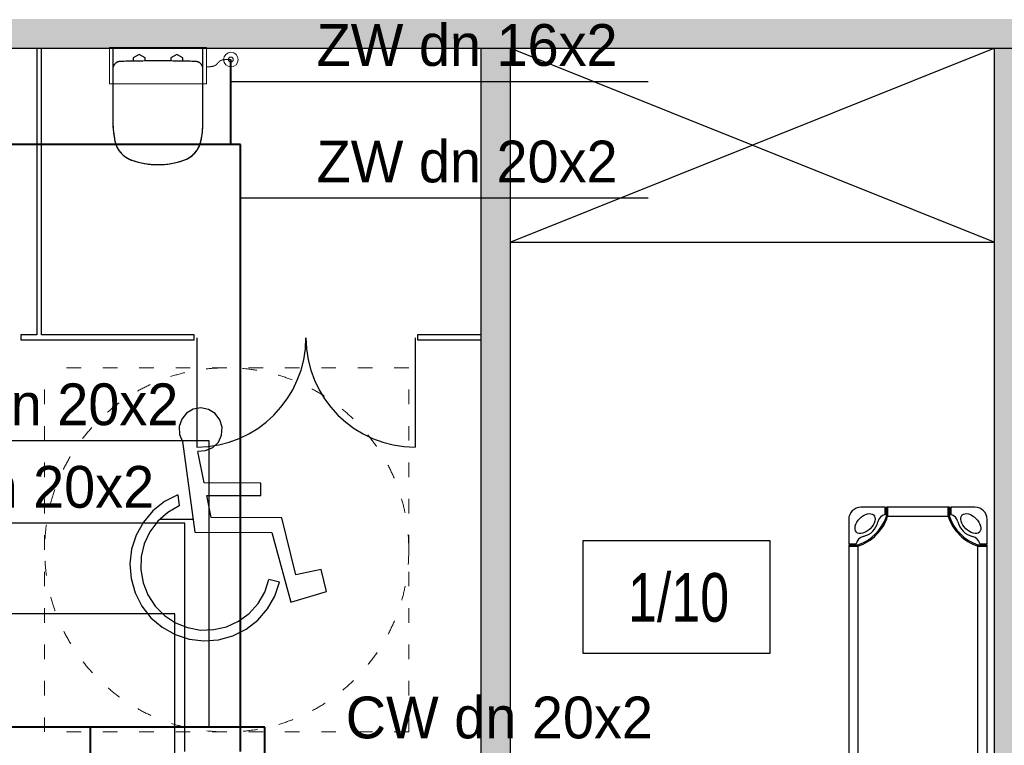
# Model space of a CAD drawing. Header units: millimetres. Extents: x 3698380 to 4312681, y 679670 to 844285.
# Tile 18 of 100: x 3864181 to 3868236, y 788135 to 791124. Entities that reach past the tile are written whole.
import ezdxf
from ezdxf.lldxf.tags import DXFTag

# ---------------------------------------------------------------- set-up
doc = ezdxf.new("R2010")
doc.units = ezdxf.units.MM
doc.header["$LTSCALE"] = 10
for name, pattern in [('ACAD_ISO03W100', [30, 12, -18]), ('CENTER', [2, 1.25, -0.25, 0.25, -0.25]), ('H2OCW', [0]), ('H2OHW', [371.354, 250.4, -60.35, 0.254, -60.35])]:
    doc.linetypes.add(name, pattern=pattern)
for name, color, linetype, lineweight in [('0 20 cienka', 8, 'Continuous', 20), ('A-DOOR', 7, 'Continuous', 9), ('P-SANR-FIXT', 7, 'Continuous', 9), ('SAN_Odbiorniki H2O na rzucie', 7, 'Continuous', 13), ('SAN_Przewody ciepłej wody H2O na rzucie', 1, 'Continuous', 40), ('SAN_Przewody zimnej wody H2O na rzucie', 5, 'Continuous', 40), ('SAN_Przybory H2O na rzucie', 7, 'Continuous', 13)]:
    doc.layers.add(name, color=color, linetype=linetype, lineweight=lineweight)
for name, color, linetype in [('15_LINIA_CIENKA', 1, 'Continuous'), ('A_bloki', 252, 'Continuous'), ('A_kreskowanie', 8, 'Continuous'), ('A_opis_pom', 3, 'Continuous'), ('A_podciąg', 8, '300118_49_XR_0034$0$300118_49_XR_0033$0$( Dashed )'), ('A_sc_proj', 2, 'Continuous'), ('A_wymiary', 1, 'Continuous'), ('MUREK', 6, 'Continuous'), ('SAN_Etykiety przewodów H2O na rzucie', 7, 'Continuous'), ('SAN_Piony H2O na rzucie', 8, 'Continuous'), ('W', 8, 'CENTER')]:
    doc.layers.add(name, color=color, linetype=linetype)
doc.styles.add('Etykiety przewodów H2O na rzucie', font='txt')
doc.styles.add('Strzałki', font='ic-isocp.shx', dxfattribs={"width": 0.8})
tags = doc.linetypes.add('300118_49_XR_0034$0$300118_49_XR_0033$0$( Dashed )', pattern=[0.75, 0.5, -0.25]).pattern_tags.tags
tags[6:7] = [DXFTag(74, 4), DXFTag(75, 0), DXFTag(340, '0'), DXFTag(46, 1.0), DXFTag(50, 0.0), DXFTag(44, 0.0), DXFTag(45, 0.0)]
tags[4:5] = [DXFTag(74, 4), DXFTag(75, 0), DXFTag(340, '0'), DXFTag(46, 1.0), DXFTag(50, 0.0), DXFTag(44, 0.0), DXFTag(45, 0.0)]

# ---------------------------------------------------------------- blocks, each defined once
blk = doc.blocks.new('Łóżeczko przedszkolne Śpioszek - niebieskie _Nowa Szkoła_ - Łóżeczko przedszkolne Śpioszek - niebieskie _Nowa Szkoła_-1786863-1 PIĘTRO')
at = {"layer": 'A_bloki'}
for p, q in [((15, 57), (5, 57)), ((15, 54), (15, 57)), ((16.03, 57), (15.5, 57)), ((15.5, 56.99), (15.5, 57)), ((15.5, 57), (15.5, 56.99)), ((16.03, 56.99), (15.5, 56.99)), ((16.03, 56.99), (15.5, 56.99)), ((116.97, 57), (16.03, 57)), ((16.03, 56.99), (16.03, 57)), ((16.03, 57), (16.03, 56.99)), ((116.97, 56.99), (16.03, 56.99)), ((117.5, 57), (116.97, 57)), ((116.97, 56.99), (116.97, 57)), ((116.97, 57), (116.97, 56.99)), ((117.5, 56.99), (116.97, 56.99)), ((117.5, 56.99), (116.97, 56.99)), ((117.5, 56.99), (117.5, 57)), ((117.5, 57), (117.5, 56.99)), ((128, 57), (118, 57)), ((118, 57), (118, 54)), ((15.5, 56.5), (15, 56.5)), ((15, 54.5), (15.5, 54.5)), ((16.03, 53.19), (15.5, 53.19)), ((16.03, 56.76), (16.03, 56.63)), ((16.03, 56.48), (16.03, 56.63)), ((16.03, 56.63), (16.03, 56.48)), ((16.03, 56.3), (16.03, 56.48)), ((16.03, 56.48), (16.03, 56.3)), ((16.03, 56.09), (16.03, 56.29)), ((16.03, 56.29), (16.03, 56.09)), ((16.03, 55.89), (16.03, 56.09)), ((16.03, 56.09), (16.03, 55.89)), ((16.03, 55.69), (16.03, 55.89)), ((16.03, 55.89), (16.03, 55.69)), ((16.03, 55.49), (16.03, 55.69)), ((16.03, 55.69), (16.03, 55.49)), ((16.03, 55.29), (16.03, 55.49)), ((16.03, 55.49), (16.03, 55.29)), ((16.03, 55.09), (16.03, 55.29)), ((16.03, 55.29), (16.03, 55.09)), ((16.03, 54.88), (16.03, 55.09)), ((16.03, 55.09), (16.03, 54.88)), ((16.03, 54.66), (16.03, 54.88)), ((16.03, 54.88), (16.03, 54.66)), ((16.03, 54.46), (16.03, 54.66)), ((16.03, 54.66), (16.03, 54.46)), ((16.03, 54.28), (16.03, 54.46)), ((16.03, 54.46), (16.03, 54.28)), ((16.03, 54.11), (16.03, 54.28)), ((16.03, 54.28), (16.03, 54.11)), ((16.03, 53.96), (16.03, 54.11)), ((16.03, 54.11), (16.03, 53.96)), ((16.03, 53.81), (16.03, 53.96)), ((16.03, 53.96), (16.03, 53.81)), ((16.03, 53.67), (16.03, 53.81)), ((16.03, 53.81), (16.03, 53.67)), ((16.03, 53.55), (16.03, 53.67)), ((16.03, 53.67), (16.03, 53.55)), ((16.03, 53.54), (16.03, 53.42)), ((116.97, 53.19), (16.03, 53.19)), ((116.97, 56.63), (116.97, 56.76)), ((116.97, 56.48), (116.97, 56.63)), ((116.97, 56.63), (116.97, 56.48)), ((116.97, 56.3), (116.97, 56.48)), ((116.97, 56.48), (116.97, 56.3)), ((116.97, 56.09), (116.97, 56.29)), ((116.97, 56.29), (116.97, 56.09)), ((116.97, 55.89), (116.97, 56.09)), ((116.97, 56.09), (116.97, 55.89)), ((116.97, 55.69), (116.97, 55.89)), ((116.97, 55.89), (116.97, 55.69)), ((116.97, 55.49), (116.97, 55.69)), ((116.97, 55.69), (116.97, 55.49)), ((116.97, 55.29), (116.97, 55.49)), ((116.97, 55.49), (116.97, 55.29)), ((116.97, 55.09), (116.97, 55.29)), ((116.97, 55.29), (116.97, 55.09)), ((116.97, 54.88), (116.97, 55.09)), ((116.97, 55.09), (116.97, 54.88)), ((116.97, 54.66), (116.97, 54.88)), ((116.97, 54.88), (116.97, 54.66)), ((116.97, 54.46), (116.97, 54.66)), ((116.97, 54.66), (116.97, 54.46)), ((116.97, 54.28), (116.97, 54.46)), ((116.97, 54.46), (116.97, 54.28)), ((116.97, 54.11), (116.97, 54.28)), ((116.97, 54.28), (116.97, 54.11)), ((116.97, 53.96), (116.97, 54.11)), ((116.97, 53.81), (116.97, 53.96)), ((116.97, 53.67), (116.97, 53.81)), ((116.97, 53.81), (116.97, 53.67)), ((116.97, 53.55), (116.97, 53.67)), ((116.97, 53.67), (116.97, 53.55)), ((116.97, 53.42), (116.97, 53.54)), ((117.5, 53.19), (116.97, 53.19)), ((118, 56.5), (117.5, 56.5)), ((117.5, 54.5), (118, 54.5)), ((0, 52), (0, 42)), ((133, 42), (133, 52)), ((0, 42), (3, 42)), ((0, 41.5), (0, 40.97)), ((0.01, 41.5), (0, 41.5)), ((0, 41.5), (0.01, 41.5)), ((0.01, 40.97), (0, 40.97)), ((0, 40.97), (0, 16.03)), ((0, 40.97), (0.01, 40.97)), ((0.01, 41.5), (0.01, 40.97)), ((0.01, 41.5), (0.01, 40.97)), ((0.01, 40.97), (0.01, 16.03)), ((0.5, 42), (0.5, 41.5)), ((2.5, 41.5), (2.5, 42)), ((3.8, 41.5), (3.8, 40.97)), ((3.81, 40.97), (3.81, 16.03)), ((129.19, 16.03), (129.19, 40.97)), ((129.2, 40.97), (129.2, 41.5)), ((130, 42), (133, 42)), ((130.5, 42), (130.5, 41.5)), ((132.5, 41.5), (132.5, 42)), ((132.99, 41.5), (133, 41.5)), ((133, 41.5), (132.99, 41.5)), ((132.99, 40.97), (132.99, 41.5)), ((132.99, 40.97), (132.99, 41.5)), ((133, 40.97), (132.99, 40.97)), ((132.99, 40.97), (133, 40.97)), ((132.99, 16.03), (132.99, 40.97)), ((133, 40.97), (133, 41.5)), ((133, 16.03), (133, 40.97)), ((0, 16.03), (0, 15.5)), ((0, 16.03), (0.01, 16.03)), ((0.01, 16.03), (0, 16.03)), ((0.01, 15.5), (0, 15.5)), ((0, 15.5), (0.01, 15.5)), ((3, 15), (0, 15)), ((0, 15), (0, 5)), ((0.01, 16.03), (0.01, 15.5)), ((0.01, 16.03), (0.01, 15.5)), ((0.5, 15.5), (0.5, 15)), ((2.5, 15), (2.5, 15.5)), ((3.8, 16.03), (3.8, 15.5)), ((129.2, 15.5), (129.2, 16.03)), ((133, 15), (130, 15)), ((130.5, 15.5), (130.5, 15)), ((132.5, 15), (132.5, 15.5)), ((132.99, 16.03), (133, 16.03)), ((132.99, 15.5), (132.99, 16.03)), ((132.99, 15.5), (132.99, 16.03)), ((133, 16.03), (132.99, 16.03)), ((132.99, 15.5), (133, 15.5)), ((133, 15.5), (132.99, 15.5)), ((133, 15.5), (133, 16.03)), ((133, 5), (133, 15)), ((5, 0), (15, 0)), ((15, 0), (15, 3)), ((15.5, 2.5), (15, 2.5)), ((15, 0.5), (15.5, 0.5)), ((15.5, 3.81), (16.03, 3.81)), ((15.5, 0.01), (15.5, 0)), ((15.5, 0), (15.5, 0.01)), ((15.5, 0.01), (16.03, 0.01)), ((15.5, 0.01), (16.03, 0.01)), ((16.03, 3.81), (116.97, 3.81)), ((16.03, 3.58), (16.03, 3.46)), ((16.03, 3.45), (16.03, 3.33)), ((16.03, 3.33), (16.03, 3.45)), ((16.03, 3.33), (16.03, 3.19)), ((16.03, 3.19), (16.03, 3.33)), ((16.03, 3.19), (16.03, 3.04)), ((16.03, 3.04), (16.03, 3.19)), ((16.03, 3.04), (16.03, 2.89)), ((16.03, 2.89), (16.03, 3.04)), ((16.03, 2.89), (16.03, 2.72)), ((16.03, 2.72), (16.03, 2.89)), ((16.03, 2.72), (16.03, 2.54)), ((16.03, 2.54), (16.03, 2.72)), ((16.03, 2.54), (16.03, 2.34)), ((16.03, 2.34), (16.03, 2.54)), ((16.03, 2.34), (16.03, 2.12)), ((16.03, 2.12), (16.03, 2.34)), ((16.03, 2.12), (16.03, 1.91)), ((16.03, 1.91), (16.03, 2.12)), ((16.03, 1.91), (16.03, 1.71)), ((16.03, 1.71), (16.03, 1.91)), ((16.03, 1.71), (16.03, 1.51)), ((16.03, 1.51), (16.03, 1.71)), ((16.03, 1.51), (16.03, 1.31)), ((16.03, 1.31), (16.03, 1.51)), ((16.03, 1.31), (16.03, 1.11)), ((16.03, 1.11), (16.03, 1.31)), ((16.03, 1.11), (16.03, 0.91)), ((16.03, 0.91), (16.03, 1.11)), ((16.03, 0.91), (16.03, 0.71)), ((16.03, 0.71), (16.03, 0.91)), ((16.03, 0.7), (16.03, 0.52)), ((16.03, 0.52), (16.03, 0.7)), ((16.03, 0.52), (16.03, 0.37)), ((16.03, 0.37), (16.03, 0.52)), ((16.03, 0.37), (16.03, 0.24)), ((16.03, 0.01), (16.03, 0)), ((16.03, 0), (16.03, 0.01)), ((16.03, 0.01), (116.97, 0.01)), ((116.97, 3.81), (117.5, 3.81)), ((116.97, 3.46), (116.97, 3.58)), ((116.97, 3.33), (116.97, 3.45)), ((116.97, 3.45), (116.97, 3.33)), ((116.97, 3.19), (116.97, 3.33)), ((116.97, 3.33), (116.97, 3.19)), ((116.97, 3.04), (116.97, 3.19)), ((116.97, 3.19), (116.97, 3.04)), ((116.97, 2.89), (116.97, 3.04)), ((116.97, 3.04), (116.97, 2.89)), ((116.97, 2.72), (116.97, 2.89)), ((116.97, 2.89), (116.97, 2.72)), ((116.97, 2.54), (116.97, 2.72)), ((116.97, 2.72), (116.97, 2.54)), ((116.97, 2.34), (116.97, 2.54)), ((116.97, 2.54), (116.97, 2.34)), ((116.97, 2.12), (116.97, 2.34)), ((116.97, 2.34), (116.97, 2.12)), ((116.97, 1.91), (116.97, 2.12)), ((116.97, 2.12), (116.97, 1.91)), ((116.97, 1.71), (116.97, 1.91)), ((116.97, 1.91), (116.97, 1.71)), ((116.97, 1.51), (116.97, 1.71)), ((116.97, 1.31), (116.97, 1.51)), ((116.97, 1.11), (116.97, 1.31)), ((116.97, 1.31), (116.97, 1.11)), ((116.97, 0.91), (116.97, 1.11)), ((116.97, 1.11), (116.97, 0.91)), ((116.97, 0.71), (116.97, 0.91)), ((116.97, 0.91), (116.97, 0.71)), ((116.97, 0.52), (116.97, 0.7)), ((116.97, 0.7), (116.97, 0.52)), ((116.97, 0.37), (116.97, 0.52)), ((116.97, 0.52), (116.97, 0.37)), ((116.97, 0.24), (116.97, 0.37)), ((116.97, 0), (116.97, 0.01)), ((116.97, 0.01), (117.5, 0.01)), ((116.97, 0.01), (117.5, 0.01)), ((116.97, 0.01), (116.97, 0)), ((118, 2.5), (117.5, 2.5)), ((117.5, 0.5), (118, 0.5)), ((117.5, 0.01), (117.5, 0)), ((117.5, 0), (117.5, 0.01)), ((118, 3), (118, 0)), ((118, 0), (128, 0)), ((15.5, 0), (16.03, 0)), ((16.03, 0), (116.97, 0)), ((116.97, 0), (117.5, 0))]:
    blk.add_line(p, q, dxfattribs=at)
at = {"layer": 'A_bloki', "flags": 128}
for points in [[(15.5, 53.19), (15.5, 53.3), (15.5, 53.42), (15.5, 53.55), (15.5, 53.67), (15.5, 53.81), (15.5, 53.96), (15.5, 54.11), (15.5, 54.28), (15.5, 54.46), (15.5, 54.66), (15.5, 54.88), (15.5, 55.09), (15.5, 55.29), (15.5, 55.49), (15.5, 55.69), (15.5, 55.89), (15.5, 56.09), (15.5, 56.3), (15.5, 56.48), (15.5, 56.63), (15.5, 56.76), (15.5, 56.87), (15.5, 56.94), (15.5, 56.99)], [(16.03, 56.63), (16.03, 56.76), (16.03, 56.87), (16.03, 56.94), (16.03, 56.99)], [(16.03, 56.99), (16.03, 56.94), (16.03, 56.87), (16.03, 56.76)], [(116.97, 56.76), (116.97, 56.87), (116.97, 56.94), (116.97, 56.99)], [(116.97, 56.99), (116.97, 56.94), (116.97, 56.87), (116.97, 56.76), (116.97, 56.63)], [(117.5, 56.99), (117.5, 56.94), (117.5, 56.87), (117.5, 56.76), (117.5, 56.63), (117.5, 56.48), (117.5, 56.3), (117.5, 56.09), (117.5, 55.89), (117.5, 55.69), (117.5, 55.49), (117.5, 55.29), (117.5, 55.09), (117.5, 54.88), (117.5, 54.66), (117.5, 54.46), (117.5, 54.28), (117.5, 54.11), (117.5, 53.96), (117.5, 53.81), (117.5, 53.67), (117.5, 53.55), (117.5, 53.42), (117.5, 53.3), (117.5, 53.19)], [(3.17, 46.76), (2.83, 47.24), (2.63, 47.84), (2.59, 48.53), (2.71, 49.29), (2.98, 50.09), (3.39, 50.9), (3.94, 51.68), (4.59, 52.41), (5.32, 53.06), (6.1, 53.61), (6.91, 54.02), (7.71, 54.29), (8.47, 54.41), (9.16, 54.37), (9.76, 54.17), (10.24, 53.83)], [(10.24, 53.83), (10.59, 53.35), (10.79, 52.75), (10.83, 52.05), (10.71, 51.29), (10.44, 50.49), (10.02, 49.69), (9.48, 48.9), (8.83, 48.17), (8.1, 47.52), (7.31, 46.98), (6.51, 46.56), (5.71, 46.29), (4.95, 46.17), (4.25, 46.21), (3.65, 46.41), (3.17, 46.76)], [(16.03, 53.19), (16.03, 53.3), (16.03, 53.42), (16.03, 53.54)], [(16.03, 53.42), (16.03, 53.3), (16.03, 53.19)], [(116.97, 54.11), (116.97, 53.96), (116.97, 53.81)], [(116.97, 53.54), (116.97, 53.42), (116.97, 53.3), (116.97, 53.19)], [(116.97, 53.19), (116.97, 53.3), (116.97, 53.42)], [(129.83, 46.76), (129.35, 46.41), (128.75, 46.21), (128.05, 46.17), (127.29, 46.29), (126.49, 46.56), (125.69, 46.98), (124.9, 47.52), (124.17, 48.17), (123.52, 48.9), (122.98, 49.69), (122.56, 50.49), (122.29, 51.29), (122.17, 52.05), (122.21, 52.75), (122.41, 53.35), (122.76, 53.83)], [(122.76, 53.83), (123.24, 54.17), (123.84, 54.37), (124.53, 54.41), (125.29, 54.29), (126.09, 54.02), (126.9, 53.61), (127.68, 53.06), (128.41, 52.41), (129.06, 51.68), (129.61, 50.9), (130.02, 50.09), (130.29, 49.29), (130.41, 48.53), (130.37, 47.84), (130.17, 47.24), (129.83, 46.76)], [(0.01, 41.5), (0.06, 41.5), (0.13, 41.5), (0.24, 41.5), (0.37, 41.5), (0.52, 41.5), (0.7, 41.5), (0.91, 41.5), (1.11, 41.5), (1.31, 41.5), (1.51, 41.5), (1.71, 41.5), (1.91, 41.5), (2.12, 41.5), (2.34, 41.5), (2.54, 41.5), (2.72, 41.5), (2.89, 41.5), (3.04, 41.5), (3.19, 41.5), (3.33, 41.5), (3.45, 41.5), (3.58, 41.5), (3.7, 41.5), (3.81, 41.5)], [(3.81, 40.97), (3.7, 40.97), (3.58, 40.97), (3.45, 40.97), (3.33, 40.97), (3.19, 40.97), (3.04, 40.97), (2.89, 40.97), (2.72, 40.97), (2.54, 40.97), (2.34, 40.97), (2.12, 40.97), (1.91, 40.97), (1.71, 40.97), (1.51, 40.97), (1.31, 40.97), (1.11, 40.97), (0.91, 40.97), (0.7, 40.97), (0.52, 40.97), (0.37, 40.97), (0.24, 40.97), (0.13, 40.97), (0.06, 40.97), (0.01, 40.97)], [(0.01, 40.97), (0.06, 40.97), (0.13, 40.97), (0.24, 40.97), (0.37, 40.97), (0.52, 40.97), (0.7, 40.97), (0.91, 40.97), (1.11, 40.97), (1.31, 40.97), (1.51, 40.97), (1.71, 40.97), (1.91, 40.97), (2.12, 40.97), (2.34, 40.97), (2.54, 40.97), (2.72, 40.97), (2.89, 40.97), (3.04, 40.97), (3.19, 40.97), (3.33, 40.97), (3.45, 40.97), (3.58, 40.97), (3.7, 40.97), (3.81, 40.97)], [(129.19, 41.5), (129.3, 41.5), (129.42, 41.5), (129.55, 41.5), (129.67, 41.5), (129.81, 41.5), (129.96, 41.5), (130.11, 41.5), (130.28, 41.5), (130.46, 41.5), (130.66, 41.5), (130.88, 41.5), (131.09, 41.5), (131.29, 41.5), (131.49, 41.5), (131.69, 41.5), (131.89, 41.5), (132.09, 41.5), (132.3, 41.5), (132.48, 41.5), (132.63, 41.5), (132.76, 41.5), (132.87, 41.5), (132.94, 41.5), (132.99, 41.5)], [(132.99, 40.97), (132.94, 40.97), (132.87, 40.97), (132.76, 40.97), (132.63, 40.97), (132.48, 40.97), (132.3, 40.97), (132.09, 40.97), (131.89, 40.97), (131.69, 40.97), (131.49, 40.97), (131.29, 40.97), (131.09, 40.97), (130.88, 40.97), (130.66, 40.97), (130.46, 40.97), (130.28, 40.97), (130.11, 40.97), (129.96, 40.97), (129.81, 40.97), (129.67, 40.97), (129.55, 40.97), (129.42, 40.97), (129.3, 40.97), (129.19, 40.97)], [(129.19, 40.97), (129.3, 40.97), (129.42, 40.97), (129.55, 40.97), (129.67, 40.97), (129.81, 40.97), (129.96, 40.97), (130.11, 40.97), (130.28, 40.97), (130.46, 40.97), (130.66, 40.97), (130.88, 40.97), (131.09, 40.97), (131.29, 40.97), (131.49, 40.97), (131.69, 40.97), (131.89, 40.97), (132.09, 40.97), (132.3, 40.97), (132.48, 40.97), (132.63, 40.97), (132.76, 40.97), (132.87, 40.97), (132.94, 40.97), (132.99, 40.97)], [(0.01, 16.03), (0.06, 16.03), (0.13, 16.03), (0.24, 16.03), (0.37, 16.03), (0.52, 16.03), (0.7, 16.03), (0.91, 16.03), (1.11, 16.03), (1.31, 16.03), (1.51, 16.03), (1.71, 16.03), (1.91, 16.03), (2.12, 16.03), (2.34, 16.03), (2.54, 16.03), (2.72, 16.03), (2.89, 16.03), (3.04, 16.03), (3.19, 16.03), (3.33, 16.03), (3.45, 16.03), (3.58, 16.03), (3.7, 16.03), (3.81, 16.03)], [(3.81, 16.03), (3.7, 16.03), (3.58, 16.03), (3.45, 16.03), (3.33, 16.03), (3.19, 16.03), (3.04, 16.03), (2.89, 16.03), (2.72, 16.03), (2.54, 16.03), (2.34, 16.03), (2.12, 16.03), (1.91, 16.03), (1.71, 16.03), (1.51, 16.03), (1.31, 16.03), (1.11, 16.03), (0.91, 16.03), (0.7, 16.03), (0.52, 16.03), (0.37, 16.03), (0.24, 16.03), (0.13, 16.03), (0.06, 16.03), (0.01, 16.03)], [(3.81, 15.5), (3.7, 15.5), (3.58, 15.5), (3.45, 15.5), (3.33, 15.5), (3.19, 15.5), (3.04, 15.5), (2.89, 15.5), (2.72, 15.5), (2.54, 15.5), (2.34, 15.5), (2.12, 15.5), (1.91, 15.5), (1.71, 15.5), (1.51, 15.5), (1.31, 15.5), (1.11, 15.5), (0.91, 15.5), (0.7, 15.5), (0.52, 15.5), (0.37, 15.5), (0.24, 15.5), (0.13, 15.5), (0.06, 15.5), (0.01, 15.5)], [(129.19, 16.03), (129.3, 16.03), (129.42, 16.03), (129.55, 16.03), (129.67, 16.03), (129.81, 16.03), (129.96, 16.03), (130.11, 16.03), (130.28, 16.03), (130.46, 16.03), (130.66, 16.03), (130.88, 16.03), (131.09, 16.03), (131.29, 16.03), (131.49, 16.03), (131.69, 16.03), (131.89, 16.03), (132.09, 16.03), (132.3, 16.03), (132.48, 16.03), (132.63, 16.03), (132.76, 16.03), (132.87, 16.03), (132.94, 16.03), (132.99, 16.03)], [(132.99, 16.03), (132.94, 16.03), (132.87, 16.03), (132.76, 16.03), (132.63, 16.03), (132.48, 16.03), (132.3, 16.03), (132.09, 16.03), (131.89, 16.03), (131.69, 16.03), (131.49, 16.03), (131.29, 16.03), (131.09, 16.03), (130.88, 16.03), (130.66, 16.03), (130.46, 16.03), (130.28, 16.03), (130.11, 16.03), (129.96, 16.03), (129.81, 16.03), (129.67, 16.03), (129.55, 16.03), (129.42, 16.03), (129.3, 16.03), (129.19, 16.03)], [(132.99, 15.5), (132.94, 15.5), (132.87, 15.5), (132.76, 15.5), (132.63, 15.5), (132.48, 15.5), (132.3, 15.5), (132.09, 15.5), (131.89, 15.5), (131.69, 15.5), (131.49, 15.5), (131.29, 15.5), (131.09, 15.5), (130.88, 15.5), (130.66, 15.5), (130.46, 15.5), (130.28, 15.5), (130.11, 15.5), (129.96, 15.5), (129.81, 15.5), (129.67, 15.5), (129.55, 15.5), (129.42, 15.5), (129.3, 15.5), (129.19, 15.5)], [(10.24, 3.17), (9.76, 2.83), (9.16, 2.63), (8.47, 2.59), (7.71, 2.71), (6.91, 2.98), (6.1, 3.39), (5.32, 3.94), (4.59, 4.59), (3.94, 5.32), (3.39, 6.1), (2.98, 6.91), (2.71, 7.71), (2.59, 8.47), (2.63, 9.16), (2.83, 9.76), (3.17, 10.24)], [(3.17, 10.24), (3.65, 10.59), (4.25, 10.79), (4.95, 10.83), (5.71, 10.71), (6.51, 10.44), (7.31, 10.02), (8.1, 9.48), (8.83, 8.83), (9.48, 8.1), (10.02, 7.31), (10.44, 6.51), (10.71, 5.71), (10.83, 4.95), (10.79, 4.25), (10.59, 3.65), (10.24, 3.17)], [(122.76, 3.17), (122.41, 3.65), (122.21, 4.25), (122.17, 4.95), (122.29, 5.71), (122.56, 6.51), (122.98, 7.31), (123.52, 8.1), (124.17, 8.83), (124.9, 9.48), (125.69, 10.02), (126.49, 10.44), (127.29, 10.71), (128.05, 10.83), (128.75, 10.79), (129.35, 10.59), (129.83, 10.24)], [(129.83, 10.24), (130.17, 9.76), (130.37, 9.16), (130.41, 8.47), (130.29, 7.71), (130.02, 6.91), (129.61, 6.1), (129.06, 5.32), (128.41, 4.59), (127.68, 3.94), (126.9, 3.39), (126.09, 2.98), (125.29, 2.71), (124.53, 2.59), (123.84, 2.63), (123.24, 2.83), (122.76, 3.17)], [(15.5, 0.01), (15.5, 0.06), (15.5, 0.13), (15.5, 0.24), (15.5, 0.37), (15.5, 0.52), (15.5, 0.7), (15.5, 0.91), (15.5, 1.11), (15.5, 1.31), (15.5, 1.51), (15.5, 1.71), (15.5, 1.91), (15.5, 2.12), (15.5, 2.34), (15.5, 2.54), (15.5, 2.72), (15.5, 2.89), (15.5, 3.04), (15.5, 3.19), (15.5, 3.33), (15.5, 3.45), (15.5, 3.58), (15.5, 3.7), (15.5, 3.81)], [(16.03, 3.81), (16.03, 3.7), (16.03, 3.58)], [(16.03, 3.46), (16.03, 3.58), (16.03, 3.7), (16.03, 3.81)], [(16.03, 0.01), (16.03, 0.06), (16.03, 0.13), (16.03, 0.24), (16.03, 0.37)], [(16.03, 0.24), (16.03, 0.13), (16.03, 0.06), (16.03, 0.01)], [(116.97, 3.58), (116.97, 3.7), (116.97, 3.81)], [(116.97, 3.81), (116.97, 3.7), (116.97, 3.58), (116.97, 3.46)], [(116.97, 1.71), (116.97, 1.51), (116.97, 1.31)], [(116.97, 0.37), (116.97, 0.24), (116.97, 0.13), (116.97, 0.06), (116.97, 0.01)], [(116.97, 0.01), (116.97, 0.06), (116.97, 0.13), (116.97, 0.24)], [(117.5, 3.81), (117.5, 3.7), (117.5, 3.58), (117.5, 3.45), (117.5, 3.33), (117.5, 3.19), (117.5, 3.04), (117.5, 2.89), (117.5, 2.72), (117.5, 2.54), (117.5, 2.34), (117.5, 2.12), (117.5, 1.91), (117.5, 1.71), (117.5, 1.51), (117.5, 1.31), (117.5, 1.11), (117.5, 0.91), (117.5, 0.7), (117.5, 0.52), (117.5, 0.37), (117.5, 0.24), (117.5, 0.13), (117.5, 0.06), (117.5, 0.01)]]:
    blk.add_lwpolyline(points, dxfattribs=at)
at = {"layer": 'A_bloki'}
for centre, radius, start, end in [((5, 52), 5, 90, 180), ((128, 52), 5, 360, 90), ((-2.3, 59.3), 19.31, 288.3867, 341.5695), ((-2.3, 59.3), 18.81, 288.8936, 341.0613), ((16, 50), 4.12, 104.0321, 165.9679), ((135.3, 59.3), 19.31, 198.4305, 251.6133), ((135.3, 59.3), 18.81, 198.9387, 251.1064), ((117, 50), 4.12, 14.0321, 75.9679), ((4.3, 52.7), 7.89, 282.451, 347.549), ((128.7, 52.7), 7.89, 192.451, 257.549), ((6.98, 41.02), 4.1, 103.8707, 166.1293), ((126.02, 41.02), 4.1, 13.8707, 76.1293), ((6.98, 15.98), 4.1, 193.8707, 256.1293), ((-2.3, -2.3), 19.31, 18.4305, 71.6133), ((-2.3, -2.3), 18.81, 18.9387, 71.1064), ((135.3, -2.3), 19.31, 108.3867, 161.5695), ((135.3, -2.3), 18.81, 108.8936, 161.0613), ((126.02, 15.98), 4.1, 283.8707, 346.1293), ((4.3, 4.3), 7.89, 12.451, 77.549), ((128.7, 4.3), 7.89, 102.451, 167.549), ((5, 5), 5, 180, 270), ((16, 7), 4.12, 194.0321, 255.9679), ((117, 7), 4.12, 284.0321, 345.9679), ((128, 5), 5, 270, 360)]:
    blk.add_arc(centre, radius, start, end, dxfattribs=at)
for points in [[(15.5, 56.99), (15.5, 56.96), (15.5, 56.94), (15.5, 56.91)], [(117.5, 56.91), (117.5, 56.94), (117.5, 56.96), (117.5, 56.99)], [(0.09, 41.5), (0.06, 41.5), (0.04, 41.5), (0.01, 41.5)], [(132.99, 41.5), (132.96, 41.5), (132.94, 41.5), (132.91, 41.5)], [(0.01, 15.5), (0.04, 15.5), (0.06, 15.5), (0.09, 15.5)], [(132.91, 15.5), (132.94, 15.5), (132.96, 15.5), (132.99, 15.5)], [(15.5, 0.09), (15.5, 0.06), (15.5, 0.04), (15.5, 0.01)], [(117.5, 0.01), (117.5, 0.04), (117.5, 0.06), (117.5, 0.09)]]:
    blk.add_open_spline(points, degree=3, dxfattribs=at)
blk = doc.blocks.new('BS_WC WISZĄCE 2 - PlumbingFixture_GroheLimited_EuroCeramicFloorstandingWC_39329000_METRIC - 39329000-V9-1 PIĘTRO')
at = {"layer": 'A_bloki'}
for p, q in [((-18.54, 30.72), (-18.54, 8.6)), ((18.54, 8.6), (18.54, 30.72)), ((-18.54, 8.6), (-18.54, 0)), ((18.54, 0), (18.54, 8.6)), ((-10.24, 5.43), (-10.24, 4.1)), ((-10.24, 4.1), (-7.75, 2.67)), ((-7.75, 2.67), (-5.26, 4.1)), ((-5.26, 4.1), (-5.26, 5.36)), ((5.26, 5.36), (5.26, 4.1)), ((5.26, 4.1), (7.75, 2.67)), ((7.75, 2.67), (10.24, 4.1)), ((10.24, 4.1), (10.24, 5.43)), ((-18.54, 0), (18.54, 0))]:
    blk.add_line(p, q, dxfattribs=at)
at = {"layer": 'A_bloki', "flags": 128}
for points in [[(-10.72, 46.24), (-11.12, 46.09), (-11.52, 45.93), (-11.91, 45.75), (-12.29, 45.55), (-12.67, 45.34), (-13.03, 45.12), (-13.39, 44.88), (-13.74, 44.62), (-14.07, 44.36), (-14.4, 44.07), (-14.71, 43.78), (-15.01, 43.48), (-15.3, 43.16), (-15.58, 42.83), (-15.84, 42.49), (-16.09, 42.14), (-16.33, 41.78), (-16.55, 41.41), (-16.75, 41.03), (-16.94, 40.65), (-17.12, 40.26), (-17.28, 39.86), (-17.42, 39.45), (-17.55, 39.04), (-17.66, 38.63), (-17.71, 38.38)], [(-5.51, 47.56), (-6.16, 47.45), (-7.45, 47.18), (-8.73, 46.86), (-9.99, 46.48), (-10.72, 46.24)], [(-0.07, 48.03), (-0.93, 48.02), (-2.25, 47.96), (-3.56, 47.84), (-4.86, 47.67), (-5.36, 47.59)], [(10.72, 46.24), (9.47, 46.64), (8.2, 47), (6.92, 47.3), (5.63, 47.55), (4.32, 47.75), (3.02, 47.89), (1.7, 47.99), (0.39, 48.03), (0.06, 48.03)], [(17.71, 38.38), (17.61, 38.8), (17.5, 39.21), (17.36, 39.62), (17.21, 40.03), (17.05, 40.42), (16.87, 40.81), (16.67, 41.19), (16.46, 41.57), (16.23, 41.93), (15.99, 42.29), (15.74, 42.63), (15.47, 42.97), (15.19, 43.29), (14.89, 43.6), (14.58, 43.91), (14.27, 44.19), (13.94, 44.47), (13.59, 44.73), (13.24, 44.98), (12.88, 45.21), (12.51, 45.43), (12.14, 45.63), (11.75, 45.82), (11.36, 46), (10.96, 46.15), (10.72, 46.24)], [(-17.71, 38.38), (-17.99, 36.98), (-18.21, 35.57), (-18.31, 34.71)], [(18.32, 34.67), (18.29, 35.01), (18.09, 36.42), (17.83, 37.83), (17.71, 38.38)], [(-18.34, 34.48), (-18.38, 34.14), (-18.49, 32.72), (-18.54, 31.29), (-18.54, 30.72)], [(18.54, 30.72), (18.52, 32.15), (18.43, 33.58), (18.34, 34.44)]]:
    blk.add_lwpolyline(points, dxfattribs=at)
at = {"layer": 'A_bloki'}
for centre, radius, start, end in [((-7.22, 36.08), 10.74, 109.0058, 167.6399), ((0, 15.11), 32.92, 70.9942, 109.0058), ((7.22, 36.08), 10.74, 12.3601, 70.9942), ((17.25, 30.72), 35.79, 167.6399, 180), ((-17.25, 30.72), 35.79, 360, 12.3601), ((-15.44, 8.6), 3.1, 180, 214.986), ((15.44, 8.6), 3.1, 325.014, 360)]:
    blk.add_arc(centre, radius, start, end, dxfattribs=at)
for points, knots in [([(-17.98, 6.82), (-17.87, 6.66), (-17.62, 6.36), (-17.24, 6.08), (-16.96, 5.92), (-16.79, 5.84), (-16.66, 5.79), (-16.53, 5.74), (-16.4, 5.69), (-16.27, 5.66), (-16.13, 5.63), (-15.99, 5.6), (-15.8, 5.58), (-15.66, 5.56), (-15.56, 5.56)], [-1, -1, -1, -1, -0.8, -0.6, -0.5, -0.45, -0.4, -0.35, -0.3, -0.25, -0.2, -0.15, -0.1, 0, 0, 0, 0]), ([(15.56, 5.56), (15.7, 5.57), (15.89, 5.58), (16.1, 5.62), (16.23, 5.65), (16.4, 5.69), (16.57, 5.75), (16.7, 5.8), (16.89, 5.88), (17.2, 6.05), (17.62, 6.36), (17.87, 6.66), (17.98, 6.82)], [-1, -1, -1, -1, -0.85, -0.8125, -0.775, -0.7, -0.625, -0.5875, -0.55, -0.4, -0.2, 0, 0, 0, 0])]:
    blk.add_open_spline(points, degree=3, knots=knots, dxfattribs=at)
blk.add_open_spline([(-15.56, 5.56), (-14.52, 5.52), (-12.45, 5.46), (-9.34, 5.4), (-6.23, 5.35), (-3.12, 5.33), (0, 5.33), (3.11, 5.33), (6.23, 5.35), (9.34, 5.4), (12.45, 5.46), (14.52, 5.52), (15.56, 5.56)], degree=3, dxfattribs=at)
blk = doc.blocks.new('Umywalka toaletowa - 35x50 cm-976482-1 PIĘTRO')
at = {"layer": 'A_bloki'}
for p, q in [((11, 35), (-11, 35)), ((-25, 21), (-25, 1)), ((25, 1), (25, 21)), ((-25, 1), (25, 1))]:
    blk.add_line(p, q, dxfattribs=at)
at = {"layer": 'A_bloki', "flags": 128}
for points in [[(-11, 35), (-14.62, 34.52), (-18, 33.12), (-20.9, 30.9), (-23.12, 28), (-24.52, 24.62), (-25, 21)], [(25, 21), (24.52, 24.62), (23.12, 28), (20.9, 30.9), (18, 33.12), (14.62, 34.52), (11, 35)], [(-22, 21), (-21.32, 23.31), (-19.71, 25.14), (-17.72, 26.53), (-15.53, 27.61), (-13.24, 28.45), (-10.9, 29.11), (-8.5, 29.61), (-6.09, 29.97), (-3.66, 30.2), (-1.22, 30.32), (1.22, 30.32), (3.66, 30.2), (6.09, 29.97), (8.51, 29.61), (10.9, 29.11), (13.24, 28.45), (15.53, 27.61), (17.71, 26.54), (19.72, 25.14), (21.31, 23.31), (22, 21)], [(-25, 14.55), (-25, 15.39), (-25, 17.3), (-25, 19.17), (-25, 21)], [(22, 21), (21.31, 18.69), (19.72, 16.86), (17.71, 15.46), (15.53, 14.39), (13.24, 13.55), (10.9, 12.89), (8.51, 12.39), (6.09, 12.03), (3.66, 11.8), (1.22, 11.68), (-1.22, 11.68), (-3.66, 11.8), (-6.09, 12.03), (-8.5, 12.39), (-10.9, 12.89), (-13.24, 13.55), (-15.53, 14.39), (-17.72, 15.47), (-19.71, 16.86), (-21.32, 18.69), (-22, 21)], [(25, 21), (25, 19.17), (25, 17.3), (25, 15.39), (25, 14.55)], [(-25, 0), (-25, 0.72), (-25, 0.88)], [(25, 0.86), (25, 0.72), (25, 0)]]:
    blk.add_lwpolyline(points, dxfattribs=at)
at = {"layer": 'A_bloki'}
for start, end in [(0, 180), (180, 0)]:
    blk.add_arc((0, 21), 2.19, start, end, dxfattribs=at)
for points in [[(-25, 0), (-25, 0.22), (-25, 0.59), (-25, 0.93), (-25, 1), (-25, 1)], [(25, 1), (25, 1), (25, 0.93), (25, 0.59), (25, 0.22), (25, 0)]]:
    blk.add_open_spline(points, degree=3, dxfattribs=at)
at = {"layer": 'A_podciąg'}
for p, q in [((-45, 95), (-45, 35)), ((45, 95), (-45, 95)), ((45, 35), (45, 95)), ((-45, 35), (-11, 35)), ((11, 35), (45, 35))]:
    blk.add_line(p, q, dxfattribs=at)
blk = doc.blocks.new('Drzwi-dwuskrzydłowe-panelowe - D 80x200 OŚCIEŻNICA-1 DRZWI-5-976485-1 PIĘTRO')
at = {"layer": 'A_bloki'}
for p, q in [((-45, 0), (-45, -45)), ((45, 0), (45, -45))]:
    blk.add_line(p, q, dxfattribs=at)
for centre, start, end in [((-45, 0), 270, 0), ((45, 0), 180, 270)]:
    blk.add_arc(centre, 45, start, end, dxfattribs=at)
blk = doc.blocks.new('A$C39F57054')
at = {"layer": '15_LINIA_CIENKA', "color": 8, "lineweight": 25}
for p, q in [((19.47, 78.21), (17.79, 76.13)), ((21.78, 79.55), (19.47, 78.21)), ((24.42, 79.99), (21.78, 79.55)), ((27.04, 79.47), (24.42, 79.99)), ((29.31, 78.06), (27.04, 79.47)), ((30.93, 75.93), (29.31, 78.06)), ((17.79, 76.13), (16.95, 73.6)), ((31.69, 73.37), (30.93, 75.93)), ((16.95, 73.6), (17.06, 70.93)), ((31.5, 70.7), (31.69, 73.37)), ((17.06, 70.93), (18.1, 68.47)), ((18.1, 68.47), (22.27, 37.34)), ((28.47, 66.41), (30.38, 68.28)), ((30.38, 68.28), (31.5, 70.7)), ((25.53, 54.23), (23.33, 65.02)), ((23.35, 65.19), (26.02, 65.33)), ((26.02, 65.33), (28.47, 66.41)), ((45.01, 54.15), (25.53, 54.23)), ((45, 49.89), (45.01, 54.15)), ((11.91, 47.86), (7.93, 44.7)), ((16.44, 50.18), (11.91, 47.86)), ((16.44, 50.18), (16.95, 46.37)), ((27.96, 42.35), (26.4, 49.97)), ((26.4, 49.97), (45, 49.89)), ((7.93, 44.7), (4.64, 40.82)), ((13.02, 44.12), (9.62, 41.12)), ((16.95, 46.37), (13.02, 44.12)), ((4.64, 40.82), (2.16, 36.38)), ((9.62, 41.12), (6.9, 37.49)), ((52.21, 42.25), (27.96, 42.35)), ((57.02, 22.69), (52.21, 42.25)), ((6.9, 37.49), (4.97, 33.4)), ((22.27, 37.34), (48.72, 37.23)), ((48.72, 37.23), (55.24, 13.3)), ((2.16, 36.38), (0.59, 31.55)), ((0.59, 31.55), (0, 26.5)), ((4.97, 33.4), (3.91, 28.99)), ((3.91, 28.99), (3.76, 24.47)), ((0, 26.5), (0.4, 21.43)), ((3.76, 24.47), (4.53, 20)), ((65.68, 24.58), (57.02, 22.69)), ((67.54, 17.02), (65.68, 24.58)), ((0.4, 21.43), (1.78, 16.53)), ((46.3, 16.77), (47.74, 21.06)), ((51.37, 20.24), (47.74, 21.06)), ((4.53, 20), (6.19, 15.79)), ((49.76, 15.42), (51.37, 20.24)), ((55.24, 13.3), (67.54, 17.02)), ((1.78, 16.53), (4.08, 12)), ((6.19, 15.79), (8.66, 11.99)), ((44.01, 12.86), (46.3, 16.77)), ((47.25, 11), (49.76, 15.42)), ((4.08, 12), (7.23, 8)), ((8.66, 11.99), (11.85, 8.78)), ((40.98, 9.49), (44.01, 12.86)), ((43.92, 7.15), (47.25, 11)), ((7.23, 8), (11.09, 4.69)), ((11.85, 8.78), (15.62, 6.27)), ((33.22, 4.91), (37.34, 6.8)), ((37.34, 6.8), (40.98, 9.49)), ((39.91, 4.02), (43.92, 7.15)), ((11.09, 4.69), (15.52, 2.2)), ((15.62, 6.27), (19.83, 4.58)), ((19.83, 4.58), (24.28, 3.77)), ((24.28, 3.77), (28.81, 3.89)), ((28.81, 3.89), (33.22, 4.91)), ((35.37, 1.74), (39.91, 4.02)), ((15.52, 2.2), (20.35, 0.61)), ((20.35, 0.61), (25.4, 0)), ((25.4, 0), (30.47, 0.38)), ((30.47, 0.38), (35.37, 1.74))]:
    blk.add_line(p, q, dxfattribs=at)
at = {"layer": 'W', "color": 8, "linetype": 'Continuous', "ltscale": 4}
blk.add_line((21.69, 41.7), (10.28, 41.7), dxfattribs=at)
blk = doc.blocks.new('d')
at = {"layer": 'A_kreskowanie', "ltscale": 2}
h = blk.add_hatch(color=252, dxfattribs=at)
h.dxf.hatch_style = 1
h.paths.add_polyline_path([(3731432.76, 791007.02), (3731312.76, 791007.02), (3731312.76, 789647.02), (3731432.76, 789647.02)])
h.paths.add_polyline_path([(3732874.74, 789327.02), (3732874.74, 789347.02), (3731432.76, 789347.02), (3731432.76, 789227.02), (3732874.74, 789227.02)])
h.paths.add_polyline_path([(3732754.74, 789227.02), (3732634.74, 789227.02), (3732634.74, 789127.02), (3732754.74, 789127.02)])
h.paths.add_polyline_path([(3734281.53, 789347.02), (3733874.74, 789347.02), (3733874.74, 789227.02), (3734281.53, 789227.02)])
h.paths.add_polyline_path([(3734161.53, 791007.02), (3734041.53, 791007.02), (3734041.53, 790927.02), (3734041.53, 790357.02), (3734041.53, 789347.02), (3734161.53, 789347.02)])
h.paths.add_polyline_path([(3736381.9, 791007.02), (3736261.9, 791007.02), (3736261.9, 789347.02), (3735463.65, 789347.02), (3735314.74, 789347.02), (3735314.74, 789227.02), (3736381.9, 789227.02)])
h.paths.add_polyline_path([(3735583.65, 789227.02), (3735463.65, 789227.02), (3735463.65, 787727.02), (3735583.65, 787727.02)])
h.paths.add_polyline_path([(3732754.74, 788122.56), (3732634.74, 788122.56), (3732634.74, 787727.02), (3732754.74, 787727.02)])
h.paths.add_polyline_path([(3731432.76, 789527.02), (3731312.76, 789527.02), (3731312.76, 787727.02), (3731432.76, 787727.02)])
h.paths.add_polyline_path([(3730049.12, 787727.02), (3729235.08, 787727.02), (3729235.08, 787627.02), (3729285.08, 787627.02), (3729285.08, 787527.02, 0.0278424), (3729290.65, 787427.02), (3730049.12, 787427.02)])
h.paths.add_polyline_path([(3729285.08, 787527.02), (3729235.08, 787527.02), (3729235.08, 787427.02), (3729290.65, 787427.02, -0.0278424)], flags=17)
h.paths.add_polyline_path([(3729285.08, 787627.02), (3729235.08, 787627.02), (3729235.08, 787527.02), (3729285.08, 787527.02)], flags=17)
h.paths.add_polyline_path([(3729114.74, 784607.02), (3728714.74, 784607.02), (3728714.74, 783607.02), (3729114.74, 783607.02)])
h.paths.add_polyline_path([(3729220.66, 783607.02), (3729114.74, 783607.02), (3729114.74, 783487.02), (3729220.66, 783487.02)])
h.paths.add_polyline_path([(3729309.74, 783607.02), (3729220.66, 783607.02), (3729220.66, 783487.02), (3729309.74, 783487.02)])
h.paths.add_polyline_path([(3732204.74, 783607.02), (3730709.74, 783607.02), (3730709.74, 783487.02), (3732204.74, 783487.02)])
h.paths.add_polyline_path([(3732324.74, 783707.02), (3732204.74, 783707.02), (3732204.74, 781627.02), (3732324.74, 781627.02)])
h.paths.add_polyline_path([(3735344.74, 786027.02), (3735224.74, 786027.02), (3732324.74, 786027.02), (3732324.74, 785907.02), (3735224.74, 785907.02), (3735224.74, 781627.02), (3735344.74, 781627.02)])
h.paths.add_polyline_path([(3744114.74, 791127.02), (3735314.74, 791127.02), (3735314.74, 791007.02), (3744114.74, 791007.02)])
h.paths.add_polyline_path([(3740100.05, 791007.02), (3739980.05, 791007.02), (3739980.05, 787727.02), (3740100.05, 787727.02)])
h.paths.add_polyline_path([(3742214.74, 791007.02), (3742094.74, 791007.02), (3742094.74, 787727.02), (3742214.74, 787727.02)])
h.paths.add_polyline_path([(3727024.74, 793327.02), (3726904.74, 793327.02), (3726904.74, 789127.02), (3727024.74, 789127.02)])
at = {"layer": '0 20 cienka', "color": 252, "linetype": 'ACAD_ISO03W100', "ltscale": 0.5}
for p, q in [((3738182.91, 788189.98), (3738182.91, 789689.98)), ((3739682.91, 789689.98), (3738182.91, 789689.98)), ((3739682.91, 788189.98), (3739682.91, 789689.98)), ((3739682.91, 788189.98), (3738182.91, 788189.98))]:
    blk.add_line(p, q, dxfattribs=at)
blk.add_circle((3738932.91, 788939.98), 750, dxfattribs=at)
at = {"layer": 'A_bloki', "color": 252, "linetype": 'Continuous'}
for p, q in [((3740100.05, 790207.02), (3742094.74, 791007.02)), ((3742094.74, 790207.02), (3740100.05, 791007.02))]:
    blk.add_line(p, q, dxfattribs=at)
blk.add_lwpolyline([(3740100.05, 790207.02), (3742094.74, 790207.02)], dxfattribs=at)
at = {"layer": 'A_opis_pom', "color": 252, "ltscale": 2}
blk.add_lwpolyline([(3740401.06, 788977.92), (3741169.99, 788977.92), (3741169.99, 788512.49), (3740401.06, 788512.49)], close=True, dxfattribs=at)
at = {"layer": 'A_sc_proj', "color": 252, "ltscale": 2}
for p, q in [((3739980.05, 791007.02), (3739980.05, 787727.02)), ((3740100.05, 791007.02), (3740100.05, 787727.02)), ((3742094.74, 791007.02), (3742094.74, 787727.02))]:
    blk.add_line(p, q, dxfattribs=at)
blk.add_lwpolyline([(3729114.74, 791007.02), (3744114.74, 791007.02)], dxfattribs=at)
at = {"layer": 'A_sc_proj', "color": 252}
for points in [[(3738150.51, 791007.02), (3738150.51, 789825.19), (3738085.14, 789825.19), (3738085.14, 789805.19), (3738799.14, 789805.19), (3738799.14, 789825.19), (3738170.51, 789825.19), (3738170.51, 791007.02)], [(3739980.05, 789825.19), (3739719.14, 789825.19), (3739719.14, 789805.19), (3739980.05, 789805.19)]]:
    blk.add_lwpolyline(points, dxfattribs=at)
at = {"layer": 'A-DOOR', "color": 252, "xscale": 10, "yscale": 10, "zscale": 10}
blk.add_blockref('Drzwi-dwuskrzydłowe-panelowe - D 80x200 OŚCIEŻNICA-1 DRZWI-5-976485-1 PIĘTRO', (3739259.14, 789813.59), dxfattribs=at)
at = {"layer": 'A_bloki', "color": 252, "xscale": 10, "yscale": 10, "zscale": 10}
for name, p, rotation in [('BS_WC WISZĄCE 2 - PlumbingFixture_GroheLimited_EuroCeramicFloorstandingWC_39329000_METRIC - 39329000-V9-1 PIĘTRO', (3738649.51, 791007.02), 180), ('Łóżeczko przedszkolne Śpioszek - niebieskie _Nowa Szkoła_ - Łóżeczko przedszkolne Śpioszek - niebieskie _Nowa Szkoła_-1786863-1 PIĘTRO', (3741495.07, 789115.27), 270.0000000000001)]:
    blk.add_blockref(name, p, dxfattribs=dict(at, rotation=rotation))
at = {"layer": 'MUREK', "color": 252, "ltscale": 30, "xscale": 11.99999999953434, "yscale": 11.99999999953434, "zscale": 11.99999999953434}
blk.add_blockref('A$C39F57054', (3738533.87, 788564.59), dxfattribs=at)
at = {"layer": 'P-SANR-FIXT', "color": 252, "xscale": 10, "yscale": 10, "zscale": 10}
blk.add_blockref('Umywalka toaletowa - 35x50 cm-976482-1 PIĘTRO', (3738269.27, 787727.02), dxfattribs=at)
at = {"layer": 'A_opis_pom', "color": 252, "insert": (3740794.05, 788742.75), "char_height": 200, "attachment_point": 5, "style": 'Strzałki', "bg_fill": 3, "box_fill_scale": 1.2, "bg_fill_color": 256, "bg_fill_transparency": 10554628}
blk.add_mtext('1/10', dxfattribs=at)
blk = doc.blocks.new('ZBPL')
at = {"layer": 'SAN_Przybory H2O na rzucie', "true_color": 0x000000}
blk.add_lwpolyline([(-200, 0), (200, 0), (200, -150), (-200, -150), (-200, 0)], dxfattribs=at)
blk.add_circle((300, -50), 10, dxfattribs=at)
at = {"layer": 'SAN_Przybory H2O na rzucie', "linetype": 'Continuous', "true_color": 0x000000}
blk.add_spline([(200, -80), (201.18805, -79.99701), (202.3524, -79.98808), (203.49335, -79.97327), (204.6112, -79.95264), (205.70625, -79.92625), (206.7788, -79.89416), (207.82915, -79.85643), (208.8576, -79.81312), (209.86445, -79.76429), (210.85, -79.71), (211.81455, -79.65031), (212.7584, -79.58528), (213.68185, -79.51497), (214.5852, -79.43944), (215.46875, -79.35875), (216.3328, -79.27296), (217.17765, -79.18213), (218.0036, -79.08632), (218.81095, -78.98559), (219.6, -78.88), (220.37105, -78.76961), (221.1244, -78.65448), (221.86035, -78.53467), (222.5792, -78.41024), (223.28125, -78.28125), (223.9668, -78.14776), (224.63615, -78.00983), (225.2896, -77.86752), (225.92745, -77.72089), (226.55, -77.57), (227.15755, -77.41491), (227.7504, -77.25568), (228.32885, -77.09237), (228.8932, -76.92504), (229.44375, -76.75375), (229.9808, -76.57856), (230.50465, -76.39953), (231.0156, -76.21672), (231.51395, -76.03019), (232, -75.84), (232.47405, -75.64621), (232.9364, -75.44888), (233.38735, -75.24807), (233.8272, -75.04384), (234.25625, -74.83625), (234.6748, -74.62536), (235.08315, -74.41123), (235.4816, -74.19392), (235.87045, -73.97349), (236.25, -73.75), (236.62055, -73.52351), (236.9824, -73.29408), (237.33585, -73.06177), (237.6812, -72.82664), (238.01875, -72.58875), (238.3488, -72.34816), (238.67165, -72.10493), (238.9876, -71.85912), (239.29695, -71.61079), (239.6, -71.36), (239.89705, -71.10681), (240.1884, -70.85128), (240.47435, -70.59347), (240.7552, -70.33344), (241.03125, -70.07125), (241.3028, -69.80696), (241.57015, -69.54063), (241.8336, -69.27232), (242.09345, -69.00209), (242.35, -68.73), (242.60355, -68.45611), (242.8544, -68.18048), (243.10285, -67.90317), (243.3492, -67.62424), (243.59375, -67.34375), (243.8368, -67.06176), (244.07865, -66.77833), (244.3196, -66.49352), (244.55995, -66.20739), (244.8, -65.92), (245.04005, -65.63141), (245.2804, -65.34168), (245.52135, -65.05087), (245.7632, -64.75904), (246.00625, -64.46625), (246.2508, -64.17256), (246.49715, -63.87803), (246.7456, -63.58272), (246.99645, -63.28669), (247.25, -62.99), (247.50655, -62.69271), (247.7664, -62.39488), (248.02985, -62.09657), (248.2972, -61.79784), (248.56875, -61.49875), (248.8448, -61.19936), (249.12565, -60.89973), (249.4116, -60.59992), (249.70295, -60.29999), (250, -60), (250.30002, -59.70299), (250.60016, -59.41192), (250.90054, -59.12673), (251.20128, -58.84736), (251.5025, -58.57375), (251.80432, -58.30584), (252.10686, -58.04357), (252.41024, -57.78688), (252.71458, -57.53571), (253.02, -57.29), (253.32662, -57.04969), (253.63456, -56.81472), (253.94394, -56.58503), (254.25488, -56.36056), (254.5675, -56.14125), (254.88192, -55.92704), (255.19826, -55.71787), (255.51664, -55.51368), (255.83718, -55.31441), (256.16, -55.12), (256.48522, -54.93039), (256.81296, -54.74552), (257.14334, -54.56533), (257.47648, -54.38976), (257.8125, -54.21875), (258.15152, -54.05224), (258.49366, -53.89017), (258.83904, -53.73248), (259.18778, -53.57911), (259.54, -53.43), (259.89582, -53.28509), (260.25536, -53.14432), (260.61874, -53.00763), (260.98608, -52.87496), (261.3575, -52.74625), (261.73312, -52.62144), (262.11306, -52.50047), (262.49744, -52.38328), (262.88638, -52.26981), (263.28, -52.16), (263.67842, -52.05379), (264.08176, -51.95112), (264.49014, -51.85193), (264.90368, -51.75616), (265.3225, -51.66375), (265.74672, -51.57464), (266.17646, -51.48877), (266.61184, -51.40608), (267.05298, -51.32651), (267.5, -51.25), (267.95302, -51.17649), (268.41216, -51.10592), (268.87754, -51.03823), (269.34928, -50.97336), (269.8275, -50.91125), (270.31232, -50.85184), (270.80386, -50.79507), (271.30224, -50.74088), (271.80758, -50.68921), (272.32, -50.64), (272.83962, -50.59319), (273.36656, -50.54872), (273.90094, -50.50653), (274.44288, -50.46656), (274.9925, -50.42875), (275.54992, -50.39304), (276.11526, -50.35937), (276.68864, -50.32768), (277.27018, -50.29791), (277.86, -50.27), (278.45822, -50.24389), (279.06496, -50.21952), (279.68034, -50.19683), (280.30448, -50.17576), (280.9375, -50.15625), (281.57952, -50.13824), (282.23066, -50.12167), (282.89104, -50.10648), (283.56078, -50.09261), (284.24, -50.08), (284.92882, -50.06859), (285.62736, -50.05832), (286.33574, -50.04913), (287.05408, -50.04096), (287.7825, -50.03375), (288.52112, -50.02744), (289.27006, -50.02197), (290.02944, -50.01728), (290.79938, -50.01331), (291.58, -50.01), (292.37142, -50.00729), (293.17376, -50.00512), (293.98714, -50.00343), (294.81168, -50.00216), (295.6475, -50.00125), (296.49472, -50.00064), (297.35346, -50.00027), (298.22384, -50.00008), (299.10598, -50.00001), (300, -50)], degree=3, dxfattribs=at)
blk = doc.blocks.new('VERTPIPECOLDWATER_H2O_P')
at = {"layer": 'SAN_Przewody zimnej wody H2O na rzucie', "lineweight": 13, "true_color": 0x000000}
blk.add_circle((0, 0), 30, dxfattribs=at)

msp = doc.modelspace()

# ---------------------------------------------------------------- block references
at = {"layer": 'A_wymiary'}
msp.add_blockref('d', (126100.4, 0), dxfattribs=at)

# ---------------------------------------------------------------- next in the draw order: linework, layer by layer
at = {"layer": 'SAN_Etykiety przewodów H2O na rzucie', "true_color": 0x000000}
for p, q in [((3865050.5, 790869.5), (3865330.5, 790869.5)), ((3865330.5, 790869.5), (3866769.5, 790869.5)), ((3865090.5, 790389.5), (3865330.5, 790389.5)), ((3865330.5, 790389.5), (3866769.5, 790389.5)), ((3864960.5, 789389.5), (3863495.5, 789389.5)), ((3864960.5, 788209.5), (3864960.5, 789389.5)), ((3864860.5, 789049.5), (3863421.5, 789049.5)), ((3864860.5, 788109.5), (3864860.5, 789049.5))]:
    msp.add_line(p, q, dxfattribs=at)
at = {"layer": 'SAN_Przewody ciepłej wody H2O na rzucie', "linetype": 'H2OHW', "true_color": 0x000000}
for p, q in [((3864470.5, 788209.5), (3863390.5, 788209.5)), ((3865190.5, 788209.5), (3864470.5, 788209.5)), ((3864470.5, 788209.5), (3864470.5, 787749.5)), ((3865190.5, 787259.5), (3865190.5, 788209.5))]:
    msp.add_line(p, q, dxfattribs=at)
at = {"layer": 'SAN_Przewody zimnej wody H2O na rzucie', "linetype": 'H2OCW', "true_color": 0x000000}
for p, q in [((3865050.5, 790609.5), (3865050.5, 790959.5)), ((3865050.5, 790609.5), (3864030.5, 790609.5)), ((3865090.5, 790609.5), (3865050.5, 790609.5)), ((3865090.5, 788109.5), (3865090.5, 790609.5))]:
    msp.add_line(p, q, dxfattribs=at)

# ---------------------------------------------------------------- next in the draw order: block references
at = {"layer": 'SAN_Odbiorniki H2O na rzucie', "true_color": 0x000000}
msp.add_blockref('ZBPL', (3864750.5, 791009.5), dxfattribs=at)
at = {"layer": 'SAN_Piony H2O na rzucie', "true_color": 0x000000}
msp.add_blockref('VERTPIPECOLDWATER_H2O_P', (3865050.5, 790959.5), dxfattribs=at)

# ---------------------------------------------------------------- next in the draw order: texts
at = {"layer": 'SAN_Etykiety przewodów H2O na rzucie', "true_color": 0x000000, "style": 'Etykiety przewodów H2O na rzucie'}
for s, p in [('ZW dn 16x2', (3865403.5, 790933.5)), ('ZW dn 20x2', (3865403.5, 790453.5)), ('CW dn 20x2', (3863568.5, 789453.5)), ('ZW dn 20x2', (3863494.5, 789113.5)), ('CW dn 20x2', (3865523.5, 788163.5))]:
    msp.add_text(s, height=172, dxfattribs=at).set_placement(p)

doc.saveas('drawing.dxf')
